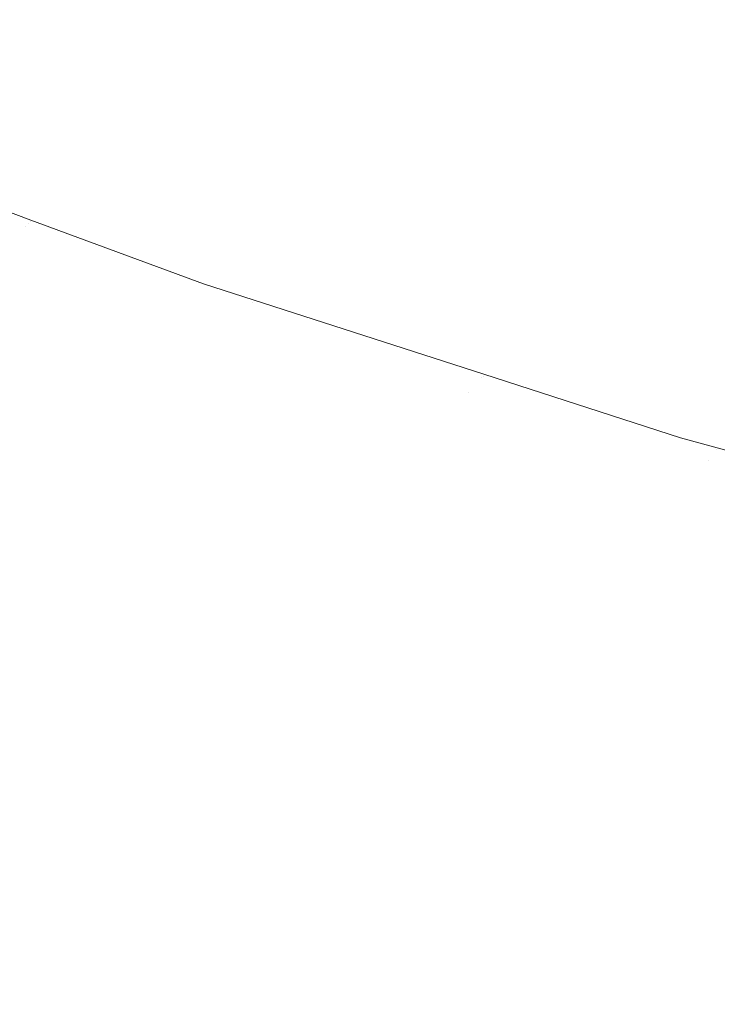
# Model space of a CAD drawing. Header units: centimetres. Extents: x -44.1 to 45.2, y 4.2 to 6.
# Tile 169 of 256: x -13.9364 to -13.9103, y 4.5002 to 4.5371. Entities that reach past the tile are written whole.
import ezdxf

# ---------------------------------------------------------------- set-up
doc = ezdxf.new("R2010")
doc.units = ezdxf.units.CM
doc.header["$LTSCALE"] = 2.54
doc.layers.add('Lucido design-1', color=7, linetype='Continuous')

# ---------------------------------------------------------------- blocks, each defined once
blk = doc.blocks.new('Gruppo-4-1')
at = {"color": 7, "linetype": 'Continuous', "lineweight": 9}
blk.add_3dface([(-43.918995, 5.900212, -2276.22217), (-43.918995, 4.300212, -2276.22217), (45.04592, 4.300212, -2276.22217), (45.04592, 5.900212, -2276.22217)], dxfattribs=at)
for points, invisible_edges in [([(-13.914126, 4.540726, -2276.667449), (-13.906232, 4.538124, -2276.667449), (-13.907313, 4.536913, -2276.669608), (-13.915267, 4.539535, -2276.669608)], 15), ([(-13.936035, 4.54013, -2276.680769), (-13.928229, 4.53719, -2276.680769), (-13.929108, 4.536331, -2276.683058), (-13.936956, 4.539286, -2276.683058)], 15), ([(-13.91839, 4.536274, -2276.676241), (-13.926308, 4.539067, -2276.676241), (-13.925268, 4.540084, -2276.674006), (-13.917399, 4.537308, -2276.674006)], 15), ([(-13.936956, 4.539286, -2276.683058), (-13.929108, 4.536331, -2276.683058), (-13.929933, 4.535525, -2276.68536), (-13.93782, 4.538494, -2276.68536)], 15), ([(-13.915267, 4.539535, -2276.669608), (-13.907313, 4.536913, -2276.669608), (-13.908348, 4.535755, -2276.671794), (-13.916358, 4.538396, -2276.671794)], 15), ([(-13.91933, 4.535292, -2276.678496), (-13.927296, 4.538102, -2276.678496), (-13.926308, 4.539067, -2276.676241), (-13.91839, 4.536274, -2276.676241)], 15), ([(-13.93782, 4.538494, -2276.68536), (-13.929933, 4.535525, -2276.68536), (-13.930704, 4.534772, -2276.687674), (-13.938627, 4.537755, -2276.687674)], 15), ([(-13.916358, 4.538396, -2276.671794), (-13.908348, 4.535755, -2276.671794), (-13.909336, 4.53465, -2276.674006), (-13.917399, 4.537308, -2276.674006)], 15), ([(-13.920218, 4.534365, -2276.680769), (-13.928229, 4.53719, -2276.680769), (-13.927296, 4.538102, -2276.678496), (-13.91933, 4.535292, -2276.678496)], 15), ([(-13.938627, 4.537755, -2276.687674), (-13.930704, 4.534772, -2276.687674), (-13.931421, 4.534071, -2276.689995), (-13.939377, 4.537067, -2276.689995)], 15), ([(-13.939377, 4.537067, -2276.689995), (-13.931421, 4.534071, -2276.689995), (-13.932084, 4.533423, -2276.692323), (-13.940071, 4.53643, -2276.692323)], 15), ([(-13.921055, 4.533491, -2276.683058), (-13.929108, 4.536331, -2276.683058), (-13.928229, 4.53719, -2276.680769), (-13.920218, 4.534365, -2276.680769)], 15), ([(-13.917399, 4.537308, -2276.674006), (-13.909336, 4.53465, -2276.674006), (-13.910275, 4.533599, -2276.676241), (-13.91839, 4.536274, -2276.676241)], 15), ([(-13.940071, 4.53643, -2276.692323), (-13.932084, 4.533423, -2276.692323), (-13.932694, 4.532827, -2276.694654), (-13.940709, 4.535845, -2276.694654)], 15), ([(-13.921841, 4.53267, -2276.68536), (-13.929933, 4.535525, -2276.68536), (-13.929108, 4.536331, -2276.683058), (-13.921055, 4.533491, -2276.683058)], 15), ([(-13.91839, 4.536274, -2276.676241), (-13.910275, 4.533599, -2276.676241), (-13.911167, 4.532601, -2276.678496), (-13.91933, 4.535292, -2276.678496)], 15), ([(-13.940709, 4.535845, -2276.694654), (-13.932694, 4.532827, -2276.694654), (-13.933251, 4.532284, -2276.696987), (-13.941292, 4.535311, -2276.696987)], 15), ([(-13.941292, 4.535311, -2276.696987), (-13.933251, 4.532284, -2276.696987), (-13.933754, 4.531791, -2276.699319), (-13.94182, 4.534828, -2276.699319)], 15), ([(-13.922575, 4.531904, -2276.687674), (-13.930704, 4.534772, -2276.687674), (-13.929933, 4.535525, -2276.68536), (-13.921841, 4.53267, -2276.68536)], 15), ([(-13.91933, 4.535292, -2276.678496), (-13.911167, 4.532601, -2276.678496), (-13.912009, 4.531658, -2276.680769), (-13.920218, 4.534365, -2276.680769)], 15), ([(-13.94182, 4.534828, -2276.699319), (-13.933754, 4.531791, -2276.699319), (-13.934206, 4.531349, -2276.701649), (-13.942293, 4.534394, -2276.701649)], 15), ([(-13.923257, 4.531191, -2276.689995), (-13.931421, 4.534071, -2276.689995), (-13.930704, 4.534772, -2276.687674), (-13.922575, 4.531904, -2276.687674)], 15), ([(-13.942293, 4.534394, -2276.701649), (-13.934206, 4.531349, -2276.701649), (-13.934607, 4.530958, -2276.703974), (-13.942712, 4.53401, -2276.703974)], 15), ([(-13.920218, 4.534365, -2276.680769), (-13.912009, 4.531658, -2276.680769), (-13.912803, 4.53077, -2276.683058), (-13.921055, 4.533491, -2276.683058)], 15), ([(-13.942712, 4.53401, -2276.703974), (-13.934607, 4.530958, -2276.703974), (-13.934957, 4.530616, -2276.706291), (-13.943079, 4.533674, -2276.706291)], 15), ([(-13.923888, 4.530532, -2276.692323), (-13.932084, 4.533423, -2276.692323), (-13.931421, 4.534071, -2276.689995), (-13.923257, 4.531191, -2276.689995)], 15), ([(-13.944284, 4.532568, -2276.925344), (-13.946186, 4.533373, -2276.92217), (-13.936034, 4.529617, -2276.92217)], 9), ([(-13.936034, 4.529617, -2276.92217), (-13.946186, 4.533373, -2276.92217), (-13.946186, 4.533373, -2276.72217), (-13.936034, 4.529617, -2276.72217)], 10), ([(-13.936034, 4.529617, -2276.72217), (-13.946186, 4.533373, -2276.72217), (-13.944216, 4.532631, -2276.71995)], 10), ([(-13.943393, 4.533386, -2276.7086), (-13.935257, 4.530323, -2276.7086), (-13.935509, 4.530077, -2276.710899), (-13.943656, 4.533144, -2276.710899)], 15), ([(-13.943079, 4.533674, -2276.706291), (-13.934957, 4.530616, -2276.706291), (-13.935257, 4.530323, -2276.7086), (-13.943393, 4.533386, -2276.7086)], 15), ([(-13.924469, 4.529926, -2276.694654), (-13.932694, 4.532827, -2276.694654), (-13.932084, 4.533423, -2276.692323), (-13.923888, 4.530532, -2276.692323)], 15), ([(-13.921055, 4.533491, -2276.683058), (-13.912803, 4.53077, -2276.683058), (-13.913548, 4.529937, -2276.68536), (-13.921841, 4.53267, -2276.68536)], 15), ([(-13.902813, 4.530036, -2276.678496), (-13.911167, 4.532601, -2276.678496), (-13.910275, 4.533599, -2276.676241), (-13.901972, 4.531049, -2276.676241)], 15), ([(-13.943656, 4.533144, -2276.710899), (-13.935509, 4.530077, -2276.710899), (-13.935712, 4.529878, -2276.713185), (-13.943869, 4.532949, -2276.713185)], 15), ([(-13.944147, 4.532694, -2276.717712), (-13.935978, 4.529618, -2276.717712), (-13.936044, 4.529554, -2276.71995), (-13.944216, 4.532631, -2276.71995)], 15), ([(-13.944216, 4.532631, -2276.71995), (-13.936044, 4.529554, -2276.71995), (-13.936034, 4.529617, -2276.72217)], 11), ([(-13.944032, 4.5328, -2276.715456), (-13.935868, 4.529726, -2276.715456), (-13.935978, 4.529618, -2276.717712), (-13.944147, 4.532694, -2276.717712)], 15), ([(-13.943869, 4.532949, -2276.713185), (-13.935712, 4.529878, -2276.713185), (-13.935868, 4.529726, -2276.715456), (-13.944032, 4.5328, -2276.715456)], 15), ([(-13.924999, 4.529373, -2276.696987), (-13.933251, 4.532284, -2276.696987), (-13.932694, 4.532827, -2276.694654), (-13.924469, 4.529926, -2276.694654)], 15), ([(-13.921841, 4.53267, -2276.68536), (-13.913548, 4.529937, -2276.68536), (-13.914244, 4.529158, -2276.687674), (-13.922575, 4.531904, -2276.687674)], 15), ([(-13.94454, 4.532334, -2276.930287), (-13.944428, 4.532436, -2276.928615), (-13.936247, 4.529356, -2276.928615)], 11), ([(-13.936247, 4.529356, -2276.928615), (-13.936487, 4.529121, -2276.931982), (-13.94454, 4.532334, -2276.930287)], 11), ([(-13.944284, 4.532568, -2276.925344), (-13.936109, 4.52949, -2276.925344), (-13.936247, 4.529356, -2276.928615), (-13.944428, 4.532436, -2276.928615)], 15), ([(-13.936034, 4.529617, -2276.92217), (-13.936109, 4.52949, -2276.925344), (-13.944284, 4.532568, -2276.925344)], 11), ([(-13.925478, 4.528872, -2276.699319), (-13.933754, 4.531791, -2276.699319), (-13.933251, 4.532284, -2276.696987), (-13.924999, 4.529373, -2276.696987)], 15), ([(-13.903609, 4.529079, -2276.680769), (-13.912009, 4.531658, -2276.680769), (-13.911167, 4.532601, -2276.678496), (-13.902813, 4.530036, -2276.678496)], 15), ([(-13.922575, 4.531904, -2276.687674), (-13.914244, 4.529158, -2276.687674), (-13.914891, 4.528433, -2276.689995), (-13.923257, 4.531191, -2276.689995)], 15), ([(-13.925909, 4.528422, -2276.701649), (-13.934206, 4.531349, -2276.701649), (-13.933754, 4.531791, -2276.699319), (-13.925478, 4.528872, -2276.699319)], 15), ([(-13.904358, 4.528177, -2276.683058), (-13.912803, 4.53077, -2276.683058), (-13.912009, 4.531658, -2276.680769), (-13.903609, 4.529079, -2276.680769)], 15), ([(-13.92629, 4.528024, -2276.703974), (-13.934607, 4.530958, -2276.703974), (-13.934206, 4.531349, -2276.701649), (-13.925909, 4.528422, -2276.701649)], 15), ([(-13.923257, 4.531191, -2276.689995), (-13.914891, 4.528433, -2276.689995), (-13.91549, 4.527763, -2276.692323), (-13.923888, 4.530532, -2276.692323)], 15), ([(-13.926623, 4.527676, -2276.706291), (-13.934957, 4.530616, -2276.706291), (-13.934607, 4.530958, -2276.703974), (-13.92629, 4.528024, -2276.703974)], 15), ([(-13.905062, 4.52733, -2276.68536), (-13.913548, 4.529937, -2276.68536), (-13.912803, 4.53077, -2276.683058), (-13.904358, 4.528177, -2276.683058)], 15), ([(-13.926909, 4.527378, -2276.7086), (-13.935257, 4.530323, -2276.7086), (-13.934957, 4.530616, -2276.706291), (-13.926623, 4.527676, -2276.706291)], 15), ([(-13.923888, 4.530532, -2276.692323), (-13.91549, 4.527763, -2276.692323), (-13.91604, 4.527147, -2276.694654), (-13.924469, 4.529926, -2276.694654)], 15), ([(-13.927342, 4.526926, -2276.713185), (-13.935712, 4.529878, -2276.713185), (-13.935509, 4.530077, -2276.710899), (-13.927148, 4.527128, -2276.710899)], 15), ([(-13.927148, 4.527128, -2276.710899), (-13.935509, 4.530077, -2276.710899), (-13.935257, 4.530323, -2276.7086), (-13.926909, 4.527378, -2276.7086)], 15), ([(-13.927595, 4.526661, -2276.717712), (-13.935978, 4.529618, -2276.717712), (-13.935868, 4.529726, -2276.715456), (-13.92749, 4.52677, -2276.715456)], 15), ([(-13.92749, 4.52677, -2276.715456), (-13.935868, 4.529726, -2276.715456), (-13.935712, 4.529878, -2276.713185), (-13.927342, 4.526926, -2276.713185)], 15), ([(-13.924469, 4.529926, -2276.694654), (-13.91604, 4.527147, -2276.694654), (-13.916542, 4.526585, -2276.696987), (-13.924999, 4.529373, -2276.696987)], 15), ([(-13.905719, 4.52654, -2276.687674), (-13.914244, 4.529158, -2276.687674), (-13.913548, 4.529937, -2276.68536), (-13.905062, 4.52733, -2276.68536)], 15), ([(-13.928079, 4.526156, -2276.931982), (-13.936487, 4.529121, -2276.931982), (-13.936247, 4.529356, -2276.928615), (-13.927851, 4.526394, -2276.928615)], 15), ([(-13.927851, 4.526394, -2276.928615), (-13.936247, 4.529356, -2276.928615), (-13.936109, 4.52949, -2276.925344), (-13.92772, 4.526531, -2276.925344)], 15), ([(-13.936109, 4.52949, -2276.925344), (-13.936034, 4.529617, -2276.92217), (-13.92956, 4.527221, -2276.92217)], 9), ([(-13.92956, 4.527221, -2276.92217), (-13.92772, 4.526531, -2276.925344), (-13.936109, 4.52949, -2276.925344)], 11), ([(-13.927658, 4.526596, -2276.71995), (-13.936044, 4.529554, -2276.71995), (-13.935978, 4.529618, -2276.717712), (-13.927595, 4.526661, -2276.717712)], 15), ([(-13.92956, 4.527221, -2276.72217), (-13.936034, 4.529617, -2276.72217), (-13.936044, 4.529554, -2276.71995)], 10), ([(-13.936044, 4.529554, -2276.71995), (-13.927658, 4.526596, -2276.71995), (-13.92956, 4.527221, -2276.72217)], 11), ([(-13.936034, 4.529617, -2276.72217), (-13.92956, 4.527221, -2276.72217), (-13.92956, 4.527221, -2276.92217), (-13.936034, 4.529617, -2276.92217)], 10), ([(-13.924999, 4.529373, -2276.696987), (-13.916542, 4.526585, -2276.696987), (-13.916997, 4.526076, -2276.699319), (-13.925478, 4.528872, -2276.699319)], 15), ([(-13.928233, 4.525995, -2276.933702), (-13.928414, 4.525806, -2276.935444), (-13.936838, 4.528778, -2276.935444), (-13.936648, 4.528964, -2276.933702)], 15), ([(-13.936648, 4.528964, -2276.933702), (-13.936487, 4.529121, -2276.931982), (-13.928079, 4.526156, -2276.931982), (-13.928233, 4.525995, -2276.933702)], 15), ([(-13.90633, 4.525804, -2276.689995), (-13.914891, 4.528433, -2276.689995), (-13.914244, 4.529158, -2276.687674), (-13.905719, 4.52654, -2276.687674)], 15), ([(-13.928624, 4.525587, -2276.93721), (-13.928864, 4.525336, -2276.938998), (-13.937311, 4.528316, -2276.938998), (-13.937059, 4.528563, -2276.93721)], 15), ([(-13.937059, 4.528563, -2276.93721), (-13.936838, 4.528778, -2276.935444), (-13.928414, 4.525806, -2276.935444), (-13.928624, 4.525587, -2276.93721)], 15), ([(-13.925478, 4.528872, -2276.699319), (-13.916997, 4.526076, -2276.699319), (-13.917406, 4.525619, -2276.701649), (-13.925909, 4.528422, -2276.701649)], 15), ([(-13.937596, 4.528038, -2276.940809), (-13.937311, 4.528316, -2276.938998), (-13.928864, 4.525336, -2276.938998), (-13.929135, 4.525053, -2276.940809)], 15), ([(-13.925909, 4.528422, -2276.701649), (-13.917406, 4.525619, -2276.701649), (-13.917767, 4.525214, -2276.703974), (-13.92629, 4.528024, -2276.703974)], 15), ([(-13.906895, 4.525124, -2276.692323), (-13.91549, 4.527763, -2276.692323), (-13.914891, 4.528433, -2276.689995), (-13.90633, 4.525804, -2276.689995)], 15), ([(-13.929135, 4.525053, -2276.940809), (-13.929439, 4.524736, -2276.942641), (-13.937915, 4.527726, -2276.942641), (-13.937596, 4.528038, -2276.940809)], 15), ([(-13.92629, 4.528024, -2276.703974), (-13.917767, 4.525214, -2276.703974), (-13.918083, 4.524861, -2276.706291), (-13.926623, 4.527676, -2276.706291)], 15), ([(-13.938269, 4.52738, -2276.944493), (-13.937915, 4.527726, -2276.942641), (-13.929439, 4.524736, -2276.942641), (-13.929776, 4.524384, -2276.944493)], 15), ([(-13.926623, 4.527676, -2276.706291), (-13.918083, 4.524861, -2276.706291), (-13.918354, 4.524558, -2276.7086), (-13.926909, 4.527378, -2276.7086)], 15), ([(-13.907415, 4.524499, -2276.694654), (-13.91604, 4.527147, -2276.694654), (-13.91549, 4.527763, -2276.692323), (-13.906895, 4.525124, -2276.692323)], 15), ([(-13.929776, 4.524384, -2276.944493), (-13.930149, 4.523995, -2276.946366), (-13.93866, 4.526997, -2276.946366), (-13.938269, 4.52738, -2276.944493)], 15), ([(-13.92772, 4.526531, -2276.925344), (-13.92956, 4.527221, -2276.92217), (-13.919054, 4.523833, -2276.92217)], 9), ([(-13.919054, 4.523833, -2276.92217), (-13.92956, 4.527221, -2276.92217), (-13.92956, 4.527221, -2276.72217), (-13.919054, 4.523833, -2276.72217)], 10), ([(-13.919054, 4.523833, -2276.72217), (-13.92956, 4.527221, -2276.72217), (-13.927658, 4.526596, -2276.71995)], 10), ([(-13.927148, 4.527128, -2276.710899), (-13.918581, 4.524304, -2276.710899), (-13.918765, 4.524098, -2276.713185), (-13.927342, 4.526926, -2276.713185)], 15), ([(-13.926909, 4.527378, -2276.7086), (-13.918354, 4.524558, -2276.7086), (-13.918581, 4.524304, -2276.710899), (-13.927148, 4.527128, -2276.710899)], 15), ([(-13.907889, 4.523928, -2276.696987), (-13.916542, 4.526585, -2276.696987), (-13.91604, 4.527147, -2276.694654), (-13.907415, 4.524499, -2276.694654)], 15), ([(-13.93909, 4.526578, -2276.948259), (-13.93866, 4.526997, -2276.946366), (-13.930149, 4.523995, -2276.946366), (-13.930557, 4.523568, -2276.948259)], 15), ([(-13.92749, 4.52677, -2276.715456), (-13.918906, 4.523941, -2276.715456), (-13.919005, 4.523829, -2276.717712), (-13.927595, 4.526661, -2276.717712)], 15), ([(-13.927342, 4.526926, -2276.713185), (-13.918765, 4.524098, -2276.713185), (-13.918906, 4.523941, -2276.715456), (-13.92749, 4.52677, -2276.715456)], 15), ([(-13.930557, 4.523568, -2276.948259), (-13.931004, 4.523102, -2276.95017), (-13.939558, 4.52612, -2276.95017), (-13.93909, 4.526578, -2276.948259)], 15), ([(-13.927851, 4.526394, -2276.928615), (-13.919247, 4.523558, -2276.928615), (-13.919464, 4.523316, -2276.931982), (-13.928079, 4.526156, -2276.931982)], 15), ([(-13.92772, 4.526531, -2276.925344), (-13.919123, 4.523697, -2276.925344), (-13.919247, 4.523558, -2276.928615), (-13.927851, 4.526394, -2276.928615)], 15), ([(-13.919054, 4.523833, -2276.92217), (-13.919123, 4.523697, -2276.925344), (-13.92772, 4.526531, -2276.925344)], 11), ([(-13.927595, 4.526661, -2276.717712), (-13.919005, 4.523829, -2276.717712), (-13.919064, 4.523763, -2276.71995), (-13.927658, 4.526596, -2276.71995)], 15), ([(-13.927658, 4.526596, -2276.71995), (-13.919064, 4.523763, -2276.71995), (-13.919054, 4.523833, -2276.72217)], 11), ([(-13.908319, 4.523411, -2276.699319), (-13.916997, 4.526076, -2276.699319), (-13.916542, 4.526585, -2276.696987), (-13.907889, 4.523928, -2276.696987)], 15), ([(-13.931489, 4.522595, -2276.952099), (-13.940068, 4.525622, -2276.952099), (-13.939558, 4.52612, -2276.95017), (-13.931004, 4.523102, -2276.95017)], 15), ([(-13.919609, 4.523153, -2276.933702), (-13.919781, 4.522961, -2276.935444), (-13.928414, 4.525806, -2276.935444), (-13.928233, 4.525995, -2276.933702)], 15), ([(-13.928233, 4.525995, -2276.933702), (-13.928079, 4.526156, -2276.931982), (-13.919464, 4.523316, -2276.931982), (-13.919609, 4.523153, -2276.933702)], 15), ([(-13.908704, 4.522947, -2276.701649), (-13.917406, 4.525619, -2276.701649), (-13.916997, 4.526076, -2276.699319), (-13.908319, 4.523411, -2276.699319)], 15), ([(-13.932014, 4.522046, -2276.954044), (-13.94062, 4.525082, -2276.954044), (-13.940068, 4.525622, -2276.952099), (-13.931489, 4.522595, -2276.952099)], 15), ([(-13.928624, 4.525587, -2276.93721), (-13.928414, 4.525806, -2276.935444), (-13.919781, 4.522961, -2276.935444), (-13.91998, 4.522738, -2276.93721)], 15), ([(-13.909046, 4.522536, -2276.703974), (-13.917767, 4.525214, -2276.703974), (-13.917406, 4.525619, -2276.701649), (-13.908704, 4.522947, -2276.701649)], 15), ([(-13.929135, 4.525053, -2276.940809), (-13.928864, 4.525336, -2276.938998), (-13.920208, 4.522483, -2276.938998), (-13.920465, 4.522195, -2276.940809)], 15), ([(-13.91998, 4.522738, -2276.93721), (-13.920208, 4.522483, -2276.938998), (-13.928864, 4.525336, -2276.938998), (-13.928624, 4.525587, -2276.93721)], 15), ([(-13.932581, 4.521454, -2276.956004), (-13.941216, 4.5245, -2276.956004), (-13.94062, 4.525082, -2276.954044), (-13.932014, 4.522046, -2276.954044)], 15), ([(-13.920465, 4.522195, -2276.940809), (-13.920753, 4.521873, -2276.942641), (-13.929439, 4.524736, -2276.942641), (-13.929135, 4.525053, -2276.940809)], 15), ([(-13.9096, 4.521869, -2276.7086), (-13.918354, 4.524558, -2276.7086), (-13.918083, 4.524861, -2276.706291), (-13.909344, 4.522177, -2276.706291)], 15), ([(-13.909344, 4.522177, -2276.706291), (-13.918083, 4.524861, -2276.706291), (-13.917767, 4.525214, -2276.703974), (-13.909046, 4.522536, -2276.703974)], 15), ([(-13.933191, 4.520817, -2276.957979), (-13.941857, 4.523874, -2276.957979), (-13.941216, 4.5245, -2276.956004), (-13.932581, 4.521454, -2276.956004)], 15), ([(-13.929776, 4.524384, -2276.944493), (-13.929439, 4.524736, -2276.942641), (-13.920753, 4.521873, -2276.942641), (-13.921073, 4.521515, -2276.944493)], 15), ([(-13.909814, 4.521611, -2276.710899), (-13.918581, 4.524304, -2276.710899), (-13.918354, 4.524558, -2276.7086), (-13.9096, 4.521869, -2276.7086)], 15), ([(-13.921073, 4.521515, -2276.944493), (-13.921426, 4.52112, -2276.946366), (-13.930149, 4.523995, -2276.946366), (-13.929776, 4.524384, -2276.944493)], 15), ([(-13.909987, 4.521403, -2276.713185), (-13.918765, 4.524098, -2276.713185), (-13.918581, 4.524304, -2276.710899), (-13.909814, 4.521611, -2276.710899)], 15), ([(-13.933845, 4.520134, -2276.959966), (-13.942544, 4.523203, -2276.959966), (-13.941857, 4.523874, -2276.957979), (-13.933191, 4.520817, -2276.957979)], 15), ([(-13.930557, 4.523568, -2276.948259), (-13.930149, 4.523995, -2276.946366), (-13.921426, 4.52112, -2276.946366), (-13.921814, 4.520686, -2276.948259)], 15), ([(-13.919123, 4.523697, -2276.925344), (-13.919054, 4.523833, -2276.92217), (-13.911685, 4.521456, -2276.92217)], 9), ([(-13.911685, 4.521456, -2276.72217), (-13.919054, 4.523833, -2276.72217), (-13.919064, 4.523763, -2276.71995)], 10), ([(-13.91027, 4.521063, -2276.71995), (-13.919064, 4.523763, -2276.71995), (-13.919005, 4.523829, -2276.717712), (-13.910215, 4.52113, -2276.717712)], 15), ([(-13.919064, 4.523763, -2276.71995), (-13.91027, 4.521063, -2276.71995), (-13.911685, 4.521456, -2276.72217)], 11), ([(-13.919054, 4.523833, -2276.72217), (-13.911685, 4.521456, -2276.72217), (-13.911685, 4.521456, -2276.92217), (-13.919054, 4.523833, -2276.92217)], 10), ([(-13.910215, 4.52113, -2276.717712), (-13.919005, 4.523829, -2276.717712), (-13.918906, 4.523941, -2276.715456), (-13.910121, 4.521243, -2276.715456)], 15), ([(-13.910121, 4.521243, -2276.715456), (-13.918906, 4.523941, -2276.715456), (-13.918765, 4.524098, -2276.713185), (-13.909987, 4.521403, -2276.713185)], 15), ([(-13.921814, 4.520686, -2276.948259), (-13.922237, 4.520212, -2276.95017), (-13.931004, 4.523102, -2276.95017), (-13.930557, 4.523568, -2276.948259)], 15), ([(-13.910648, 4.520608, -2276.931982), (-13.919464, 4.523316, -2276.931982), (-13.919247, 4.523558, -2276.928615), (-13.910443, 4.520854, -2276.928615)], 15), ([(-13.910443, 4.520854, -2276.928615), (-13.919247, 4.523558, -2276.928615), (-13.919123, 4.523697, -2276.925344), (-13.910326, 4.520995, -2276.925344)], 15), ([(-13.911685, 4.521456, -2276.92217), (-13.910326, 4.520995, -2276.925344), (-13.919123, 4.523697, -2276.925344)], 11), ([(-13.934545, 4.519404, -2276.961965), (-13.943278, 4.522485, -2276.961965), (-13.942544, 4.523203, -2276.959966), (-13.933845, 4.520134, -2276.959966)], 15), ([(-13.931004, 4.523102, -2276.95017), (-13.922237, 4.520212, -2276.95017), (-13.922697, 4.519697, -2276.952099), (-13.931489, 4.522595, -2276.952099)], 15), ([(-13.910947, 4.520248, -2276.935444), (-13.919781, 4.522961, -2276.935444), (-13.919609, 4.523153, -2276.933702)], 11), ([(-13.919609, 4.523153, -2276.933702), (-13.919464, 4.523316, -2276.931982), (-13.910648, 4.520608, -2276.931982)], 11), ([(-13.910648, 4.520608, -2276.931982), (-13.910947, 4.520248, -2276.935444), (-13.919609, 4.523153, -2276.933702)], 11), ([(-13.911135, 4.520021, -2276.93721), (-13.91135, 4.519763, -2276.938998), (-13.920208, 4.522483, -2276.938998), (-13.91998, 4.522738, -2276.93721)], 15), ([(-13.91998, 4.522738, -2276.93721), (-13.919781, 4.522961, -2276.935444), (-13.910947, 4.520248, -2276.935444), (-13.911135, 4.520021, -2276.93721)], 15), ([(-13.935291, 4.518625, -2276.963974), (-13.944062, 4.521719, -2276.963974), (-13.943278, 4.522485, -2276.961965), (-13.934545, 4.519404, -2276.961965)], 15), ([(-13.931489, 4.522595, -2276.952099), (-13.922697, 4.519697, -2276.952099), (-13.923196, 4.519139, -2276.954044), (-13.932014, 4.522046, -2276.954044)], 15), ([(-13.920465, 4.522195, -2276.940809), (-13.920208, 4.522483, -2276.938998), (-13.91135, 4.519763, -2276.938998), (-13.911593, 4.519471, -2276.940809)], 15), ([(-13.932014, 4.522046, -2276.954044), (-13.923196, 4.519139, -2276.954044), (-13.923733, 4.518538, -2276.956004), (-13.932581, 4.521454, -2276.956004)], 15), ([(-13.911593, 4.519471, -2276.940809), (-13.911865, 4.519143, -2276.942641), (-13.920753, 4.521873, -2276.942641), (-13.920465, 4.522195, -2276.940809)], 15), ([(-13.936086, 4.517795, -2276.96599), (-13.944897, 4.520903, -2276.96599), (-13.944062, 4.521719, -2276.963974), (-13.935291, 4.518625, -2276.963974)], 15), ([(-13.921073, 4.521515, -2276.944493), (-13.920753, 4.521873, -2276.942641), (-13.911865, 4.519143, -2276.942641), (-13.912167, 4.51878, -2276.944493)], 15), ([(-13.932581, 4.521454, -2276.956004), (-13.923733, 4.518538, -2276.956004), (-13.924312, 4.51789, -2276.957979), (-13.933191, 4.520817, -2276.957979)], 15), ([(-13.912167, 4.51878, -2276.944493), (-13.912501, 4.518378, -2276.946366), (-13.921426, 4.52112, -2276.946366), (-13.921073, 4.521515, -2276.944493)], 15), ([(-13.910326, 4.520995, -2276.925344), (-13.911685, 4.521456, -2276.92217), (-13.901274, 4.518578, -2276.92217)], 9), ([(-13.901274, 4.518578, -2276.92217), (-13.911685, 4.521456, -2276.92217), (-13.911685, 4.521456, -2276.72217), (-13.901274, 4.518578, -2276.72217)], 10), ([(-13.901274, 4.518578, -2276.72217), (-13.911685, 4.521456, -2276.72217), (-13.91027, 4.521063, -2276.71995)], 10), ([(-13.936929, 4.516914, -2276.968013), (-13.945783, 4.520038, -2276.968013), (-13.944897, 4.520903, -2276.96599), (-13.936086, 4.517795, -2276.96599)], 15), ([(-13.933191, 4.520817, -2276.957979), (-13.924312, 4.51789, -2276.957979), (-13.924932, 4.517196, -2276.959966), (-13.933845, 4.520134, -2276.959966)], 15), ([(-13.921814, 4.520686, -2276.948259), (-13.921426, 4.52112, -2276.946366), (-13.912501, 4.518378, -2276.946366), (-13.912867, 4.517938, -2276.948259)], 15), ([(-13.910443, 4.520854, -2276.928615), (-13.901447, 4.51829, -2276.928615), (-13.901639, 4.51804, -2276.931982), (-13.910648, 4.520608, -2276.931982)], 15), ([(-13.910326, 4.520995, -2276.925344), (-13.901337, 4.518433, -2276.925344), (-13.901447, 4.51829, -2276.928615), (-13.910443, 4.520854, -2276.928615)], 15), ([(-13.901274, 4.518578, -2276.92217), (-13.901337, 4.518433, -2276.925344), (-13.910326, 4.520995, -2276.925344)], 11), ([(-13.912867, 4.517938, -2276.948259), (-13.913266, 4.517457, -2276.95017), (-13.922237, 4.520212, -2276.95017), (-13.921814, 4.520686, -2276.948259)], 15), ([(-13.910648, 4.520608, -2276.931982), (-13.901639, 4.51804, -2276.931982), (-13.90192, 4.517674, -2276.935444), (-13.910947, 4.520248, -2276.935444)], 15), ([(-13.933845, 4.520134, -2276.959966), (-13.924932, 4.517196, -2276.959966), (-13.925595, 4.516454, -2276.961965), (-13.934545, 4.519404, -2276.961965)], 15), ([(-13.922697, 4.519697, -2276.952099), (-13.922237, 4.520212, -2276.95017), (-13.913266, 4.517457, -2276.95017), (-13.913701, 4.516934, -2276.952099)], 15), ([(-13.911135, 4.520021, -2276.93721), (-13.910947, 4.520248, -2276.935444), (-13.90192, 4.517674, -2276.935444), (-13.902097, 4.517445, -2276.93721)], 15), ([(-13.913701, 4.516934, -2276.952099), (-13.914172, 4.516368, -2276.954044), (-13.923196, 4.519139, -2276.954044), (-13.922697, 4.519697, -2276.952099)], 15), ([(-13.911593, 4.519471, -2276.940809), (-13.91135, 4.519763, -2276.938998), (-13.902299, 4.517183, -2276.938998), (-13.902527, 4.516886, -2276.940809)], 15), ([(-13.902097, 4.517445, -2276.93721), (-13.902299, 4.517183, -2276.938998), (-13.91135, 4.519763, -2276.938998), (-13.911135, 4.520021, -2276.93721)], 15), ([(-13.934545, 4.519404, -2276.961965), (-13.925595, 4.516454, -2276.961965), (-13.926303, 4.515662, -2276.963974), (-13.935291, 4.518625, -2276.963974)], 15), ([(-13.902527, 4.516886, -2276.940809), (-13.902783, 4.516554, -2276.942641), (-13.911865, 4.519143, -2276.942641), (-13.911593, 4.519471, -2276.940809)], 15), ([(-13.914679, 4.515757, -2276.956004), (-13.923733, 4.518538, -2276.956004), (-13.923196, 4.519139, -2276.954044), (-13.914172, 4.516368, -2276.954044)], 15), ([(-13.912167, 4.51878, -2276.944493), (-13.911865, 4.519143, -2276.942641), (-13.902783, 4.516554, -2276.942641), (-13.903067, 4.516186, -2276.944493)], 15), ([(-13.935291, 4.518625, -2276.963974), (-13.926303, 4.515662, -2276.963974), (-13.927056, 4.514819, -2276.96599), (-13.936086, 4.517795, -2276.96599)], 15), ([(-13.903067, 4.516186, -2276.944493), (-13.90338, 4.515778, -2276.946366), (-13.912501, 4.518378, -2276.946366), (-13.912167, 4.51878, -2276.944493)], 15), ([(-13.915225, 4.5151, -2276.957979), (-13.924312, 4.51789, -2276.957979), (-13.923733, 4.518538, -2276.956004), (-13.914679, 4.515757, -2276.956004)], 15), ([(-13.912867, 4.517938, -2276.948259), (-13.912501, 4.518378, -2276.946366), (-13.90338, 4.515778, -2276.946366), (-13.903724, 4.515332, -2276.948259)], 15), ([(-13.915811, 4.514395, -2276.959966), (-13.924932, 4.517196, -2276.959966), (-13.924312, 4.51789, -2276.957979), (-13.915225, 4.5151, -2276.957979)], 15), ([(-13.903724, 4.515332, -2276.948259), (-13.9041, 4.514844, -2276.95017), (-13.913266, 4.517457, -2276.95017), (-13.912867, 4.517938, -2276.948259)], 15), ([(-13.936086, 4.517795, -2276.96599), (-13.927056, 4.514819, -2276.96599), (-13.927856, 4.513924, -2276.968013), (-13.936929, 4.516914, -2276.968013)], 15), ([(-13.916437, 4.513641, -2276.961965), (-13.925595, 4.516454, -2276.961965), (-13.924932, 4.517196, -2276.959966), (-13.915811, 4.514395, -2276.959966)], 15), ([(-13.913701, 4.516934, -2276.952099), (-13.913266, 4.517457, -2276.95017), (-13.9041, 4.514844, -2276.95017), (-13.904508, 4.514314, -2276.952099)], 15), ([(-13.936929, 4.516914, -2276.968013), (-13.927856, 4.513924, -2276.968013), (-13.928704, 4.512975, -2276.97004), (-13.937823, 4.515981, -2276.97004)], 15), ([(-13.904508, 4.514314, -2276.952099), (-13.90495, 4.513739, -2276.954044), (-13.914172, 4.516368, -2276.954044), (-13.913701, 4.516934, -2276.952099)], 15), ([(-13.917106, 4.512837, -2276.963974), (-13.926303, 4.515662, -2276.963974), (-13.925595, 4.516454, -2276.961965), (-13.916437, 4.513641, -2276.961965)], 15), ([(-13.914172, 4.516368, -2276.954044), (-13.90495, 4.513739, -2276.954044), (-13.905427, 4.513119, -2276.956004), (-13.914679, 4.515757, -2276.956004)], 15), ([(-13.937823, 4.515981, -2276.97004), (-13.928704, 4.512975, -2276.97004), (-13.929601, 4.511971, -2276.972069), (-13.938769, 4.514993, -2276.972069)], 15), ([(-13.917817, 4.511981, -2276.96599), (-13.927056, 4.514819, -2276.96599), (-13.926303, 4.515662, -2276.963974), (-13.917106, 4.512837, -2276.963974)], 15), ([(-13.914679, 4.515757, -2276.956004), (-13.905427, 4.513119, -2276.956004), (-13.90594, 4.512453, -2276.957979), (-13.915225, 4.5151, -2276.957979)], 15), ([(-13.938769, 4.514993, -2276.972069), (-13.929601, 4.511971, -2276.972069), (-13.930547, 4.510912, -2276.974099), (-13.939767, 4.513951, -2276.974099)], 15), ([(-13.915225, 4.5151, -2276.957979), (-13.90594, 4.512453, -2276.957979), (-13.906491, 4.511738, -2276.959966), (-13.915811, 4.514395, -2276.959966)], 15), ([(-13.918572, 4.511072, -2276.968013), (-13.927856, 4.513924, -2276.968013), (-13.927056, 4.514819, -2276.96599), (-13.917817, 4.511981, -2276.96599)], 15), ([(-13.915811, 4.514395, -2276.959966), (-13.906491, 4.511738, -2276.959966), (-13.907079, 4.510974, -2276.961965), (-13.916437, 4.513641, -2276.961965)], 15), ([(-13.939767, 4.513951, -2276.974099), (-13.930547, 4.510912, -2276.974099), (-13.931545, 4.509796, -2276.976126), (-13.940819, 4.512853, -2276.976126)], 15), ([(-13.919373, 4.510109, -2276.97004), (-13.928704, 4.512975, -2276.97004), (-13.927856, 4.513924, -2276.968013), (-13.918572, 4.511072, -2276.968013)], 15), ([(-13.916437, 4.513641, -2276.961965), (-13.907079, 4.510974, -2276.961965), (-13.907707, 4.510158, -2276.963974), (-13.917106, 4.512837, -2276.963974)], 15), ([(-13.940819, 4.512853, -2276.976126), (-13.931545, 4.509796, -2276.976126), (-13.932594, 4.508621, -2276.978149), (-13.941925, 4.511697, -2276.978149)], 15), ([(-13.920219, 4.50909, -2276.972069), (-13.929601, 4.511971, -2276.972069), (-13.928704, 4.512975, -2276.97004), (-13.919373, 4.510109, -2276.97004)], 15), ([(-13.917106, 4.512837, -2276.963974), (-13.907707, 4.510158, -2276.963974), (-13.908375, 4.50929, -2276.96599), (-13.917817, 4.511981, -2276.96599)], 15), ([(-13.921113, 4.508015, -2276.974099), (-13.930547, 4.510912, -2276.974099), (-13.929601, 4.511971, -2276.972069), (-13.920219, 4.50909, -2276.972069)], 15), ([(-13.917817, 4.511981, -2276.96599), (-13.908375, 4.50929, -2276.96599), (-13.909085, 4.508368, -2276.968013), (-13.918572, 4.511072, -2276.968013)], 15), ([(-13.941925, 4.511697, -2276.978149), (-13.932594, 4.508621, -2276.978149), (-13.933696, 4.507388, -2276.980164), (-13.943088, 4.510483, -2276.980164)], 15), ([(-13.922055, 4.506881, -2276.976126), (-13.931545, 4.509796, -2276.976126), (-13.930547, 4.510912, -2276.974099), (-13.921113, 4.508015, -2276.974099)], 15), ([(-13.918572, 4.511072, -2276.968013), (-13.909085, 4.508368, -2276.968013), (-13.909837, 4.507391, -2276.97004), (-13.919373, 4.510109, -2276.97004)], 15), ([(-13.943088, 4.510483, -2276.980164), (-13.933696, 4.507388, -2276.980164), (-13.934852, 4.506094, -2276.98217), (-13.944306, 4.509211, -2276.98217)], 15), ([(-13.919373, 4.510109, -2276.97004), (-13.909837, 4.507391, -2276.97004), (-13.910633, 4.506357, -2276.972069), (-13.920219, 4.50909, -2276.972069)], 15), ([(-13.923046, 4.505689, -2276.978149), (-13.932594, 4.508621, -2276.978149), (-13.931545, 4.509796, -2276.976126), (-13.922055, 4.506881, -2276.976126)], 15), ([(-13.944306, 4.509211, -2276.98217), (-13.934852, 4.506094, -2276.98217), (-13.936062, 4.50474, -2276.984163), (-13.945582, 4.507879, -2276.984163)], 15), ([(-13.920219, 4.50909, -2276.972069), (-13.910633, 4.506357, -2276.972069), (-13.911473, 4.505266, -2276.974099), (-13.921113, 4.508015, -2276.974099)], 15), ([(-13.924087, 4.504436, -2276.980164), (-13.933696, 4.507388, -2276.980164), (-13.932594, 4.508621, -2276.978149), (-13.923046, 4.505689, -2276.978149)], 15), ([(-13.945582, 4.507879, -2276.984163), (-13.936062, 4.50474, -2276.984163), (-13.937327, 4.503325, -2276.986141), (-13.946916, 4.506486, -2276.986141)], 15), ([(-13.921113, 4.508015, -2276.974099), (-13.911473, 4.505266, -2276.974099), (-13.912358, 4.504117, -2276.976126), (-13.922055, 4.506881, -2276.976126)], 15), ([(-13.925178, 4.503123, -2276.98217), (-13.934852, 4.506094, -2276.98217), (-13.933696, 4.507388, -2276.980164), (-13.924087, 4.504436, -2276.980164)], 15), ([(-13.90085, 4.50378, -2276.972069), (-13.910633, 4.506357, -2276.972069), (-13.909837, 4.507391, -2276.97004), (-13.900107, 4.504827, -2276.97004)], 15), ([(-13.922055, 4.506881, -2276.976126), (-13.912358, 4.504117, -2276.976126), (-13.913289, 4.502907, -2276.978149), (-13.923046, 4.505689, -2276.978149)], 15), ([(-13.92632, 4.501749, -2276.984163), (-13.936062, 4.50474, -2276.984163), (-13.934852, 4.506094, -2276.98217), (-13.925178, 4.503123, -2276.98217)], 15), ([(-13.901635, 4.502674, -2276.974099), (-13.911473, 4.505266, -2276.974099), (-13.910633, 4.506357, -2276.972069), (-13.90085, 4.50378, -2276.972069)], 15), ([(-13.923046, 4.505689, -2276.978149), (-13.913289, 4.502907, -2276.978149), (-13.914267, 4.501637, -2276.980164), (-13.924087, 4.504436, -2276.980164)], 15), ([(-13.902462, 4.501509, -2276.976126), (-13.912358, 4.504117, -2276.976126), (-13.911473, 4.505266, -2276.974099), (-13.901635, 4.502674, -2276.974099)], 15), ([(-13.927514, 4.500312, -2276.986141), (-13.937327, 4.503325, -2276.986141), (-13.936062, 4.50474, -2276.984163), (-13.92632, 4.501749, -2276.984163)], 15), ([(-13.924087, 4.504436, -2276.980164), (-13.914267, 4.501637, -2276.980164), (-13.915292, 4.500305, -2276.98217), (-13.925178, 4.503123, -2276.98217)], 15), ([(-13.903332, 4.500284, -2276.978149), (-13.913289, 4.502907, -2276.978149), (-13.912358, 4.504117, -2276.976126), (-13.902462, 4.501509, -2276.976126)], 15), ([(-13.928761, 4.498812, -2276.988101), (-13.938647, 4.501848, -2276.988101), (-13.937327, 4.503325, -2276.986141), (-13.927514, 4.500312, -2276.986141)], 15), ([(-13.925178, 4.503123, -2276.98217), (-13.915292, 4.500305, -2276.98217), (-13.916365, 4.498911, -2276.984163), (-13.92632, 4.501749, -2276.984163)], 15), ([(-13.904246, 4.498997, -2276.980164), (-13.914267, 4.501637, -2276.980164), (-13.913289, 4.502907, -2276.978149), (-13.903332, 4.500284, -2276.978149)], 15), ([(-13.93006, 4.497249, -2276.990039), (-13.940022, 4.500308, -2276.990039), (-13.938647, 4.501848, -2276.988101), (-13.928761, 4.498812, -2276.988101)], 15), ([(-13.92632, 4.501749, -2276.984163), (-13.916365, 4.498911, -2276.984163), (-13.917487, 4.497453, -2276.986141), (-13.927514, 4.500312, -2276.986141)], 15), ([(-13.905204, 4.497647, -2276.98217), (-13.915292, 4.500305, -2276.98217), (-13.914267, 4.501637, -2276.980164), (-13.904246, 4.498997, -2276.980164)], 15), ([(-13.931411, 4.495622, -2276.991952), (-13.941454, 4.498706, -2276.991952), (-13.940022, 4.500308, -2276.990039), (-13.93006, 4.497249, -2276.990039)], 15), ([(-13.927514, 4.500312, -2276.986141), (-13.917487, 4.497453, -2276.986141), (-13.918658, 4.495932, -2276.988101), (-13.928761, 4.498812, -2276.988101)], 15), ([(-13.906207, 4.496234, -2276.984163), (-13.916365, 4.498911, -2276.984163), (-13.915292, 4.500305, -2276.98217), (-13.905204, 4.497647, -2276.98217)], 15)]:
    blk.add_3dface(points, dxfattribs=dict(at, invisible_edges=invisible_edges))
blk = doc.blocks.new('Gruppo-5-1')
at = {"color": 7}
blk.add_blockref('Gruppo-4-1', (0, 0), dxfattribs=at)

msp = doc.modelspace()

# ---------------------------------------------------------------- block references
at = {"layer": 'Lucido design-1', "color": 7}
msp.add_blockref('Gruppo-5-1', (0, 0), dxfattribs=at)

doc.saveas('drawing.dxf')
